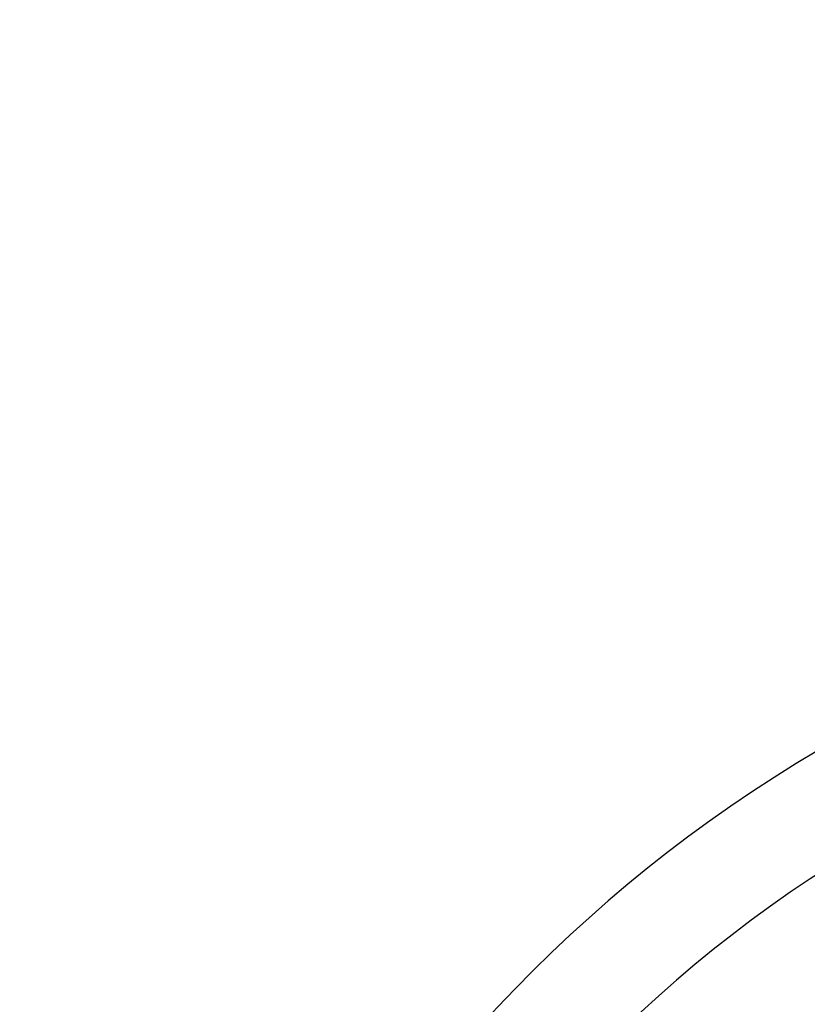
# Model space of a CAD drawing. Header units: metres. Extents: x -912764 to -454925, y -2226138 to -1112338.
# Tile 53 of 256: x -456251.6792 to -456251.619, y -1113064.4058 to -1113064.3305. Entities that reach past the tile are written whole.
import ezdxf
from ezdxf import colors
from ezdxf.entities.mleader import LeaderData, LeaderLine
from ezdxf.math import Vec2, Vec3

# ---------------------------------------------------------------- set-up
doc = ezdxf.new("R2010")
doc.units = ezdxf.units.M
doc.linetypes.add('SOLID', pattern=[0])
doc.linetypes.add('ČÁRKOVANÁ', pattern=[19.049999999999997, 12.7, -6.35])
doc.layers.add('025-ZSvodidlo', color=1, linetype='Continuous')
doc.layers.add('C3D_ZPR', color=7, linetype='Continuous')
doc.layers.add('1', color=7, linetype='Continuous', lineweight=15)
doc.layers.add('_NOVÝ STAV', color=1, linetype='Continuous', lineweight=30)
doc.styles.add('Romans', font='romans.shx')
doc.styles.add('StandardUzky', font='simplex.shx', dxfattribs={"width": 0.65})
doc.styles.add('znacky', font='arial.ttf')
doc.dimstyles.new('1000', dxfattribs={"dimscale": 0.5, "dimtxt": 1, "dimasz": 0.6, "dimexe": 0.3, "dimexo": 0.5, "dimgap": 0.5, "dimtad": 1, "dimzin": 1, "dimdsep": 46, "dimtxsty": 'znacky', "dimblk": 'OBLIQUE', "dimcen": 1, "dimdle": 0.3, "dimclrd": 256, "dimclre": 256, "dimclrt": 256, "dimadec": 3, "dimazin": 0, "dimtfac": 1, "dimtmove": 0, "dimatfit": 3, "dimldrblk": 'OBLIQUE', "dimfxl": 1, "dimlwd": -1, "dimlwe": -1, "dimarcsym": 0})

# ---------------------------------------------------------------- blocks, each defined once
blk = doc.blocks.new('_Oblique')
at = {"color": 0, "linetype": 'ByBlock', "lineweight": -2}
blk.add_line((-0.5, -0.5), (0.5, 0.5), dxfattribs=at)
blk = doc.blocks.new('*D255')
at = {"layer": 'C3D_ZPR', "color": 1, "transparency": 16777216}
for p, q in [((-456251.8419254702, -1113064.401055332), (-456251.8419254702, -1113064.076055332)), ((-456251.2418126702, -1113064.401055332), (-456251.2418126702, -1113064.076055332)), ((-456251.9169254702, -1113064.151055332), (-456251.1668126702, -1113064.151055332))]:
    blk.add_line(p, q, dxfattribs=at)
at = {"layer": 'Defpoints', "color": 0, "lineweight": 50, "transparency": 16777216}
for p in [(-456251.2418126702, -1113064.151055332), (-456251.8419254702, -1113065.465551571), (-456251.2418126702, -1113065.522266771)]:
    blk.add_point(p, dxfattribs=at)
at = {"layer": 'C3D_ZPR', "color": 1, "transparency": 16777216, "xscale": 0.075, "yscale": 0.075, "zscale": 0.075, "rotation": 180}
blk.add_blockref('_Oblique', (-456251.8419254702, -1113064.151055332), dxfattribs=at)
at = {"layer": 'C3D_ZPR', "color": 1, "transparency": 16777216, "xscale": 0.075, "yscale": 0.075, "zscale": 0.075}
blk.add_blockref('_Oblique', (-456251.2418126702, -1113064.151055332), dxfattribs=at)
at = {"layer": 'C3D_ZPR', "color": 1, "transparency": 16777216, "insert": (-456251.5418690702, -1113064.001055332), "char_height": 0.2, "attachment_point": 5, "style": 'StandardUzky'}
blk.add_mtext('600', dxfattribs=at)
blk = doc.blocks.new('A$C021ef3a7')
at = {"layer": '025-ZSvodidlo', "color": 1}
for radius, start in [(0.11, 114.1361182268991), (0.102, 114.1361182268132)]:
    blk.add_arc((-0.1227058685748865, 0.2303092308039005), radius, start, 179.9151793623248, dxfattribs=at)

msp = doc.modelspace()

# ---------------------------------------------------------------- block references
at = {"layer": '_NOVÝ STAV', "linetype": 'SOLID'}
msp.add_blockref('A$C021ef3a7', (-456251.4397022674, -1113064.711524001), dxfattribs=at)

# ---------------------------------------------------------------- dimensions: what is measured, and where the dimension line sits
at = {"layer": 'C3D_ZPR'}
dim = msp.add_linear_dim(base=(-456251.2418126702, -1113064.151055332), p1=(-456251.8419254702, -1113065.465551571), p2=(-456251.2418126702, -1113065.522266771), dimstyle='1000', override={"dimtxt": 0.4, "dimasz": 0.15, "dimexe": 0.15, "dimgap": 0.1, "dimdec": 0, "dimlfac": 1000, "dimdsep": 44, "dimtxsty": 'StandardUzky', "dimdle": 0.15, "dimclrd": 1, "dimclre": 1, "dimclrt": 1, "dimfxl": 0.5, "dimfxlon": 1}, dxfattribs=at)
dim.commit()
dim.dimension.update_dxf_attribs({"geometry": '*D255', "text_midpoint": (-456251.5418690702, -1113064.001055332)})

# ---------------------------------------------------------------- leaders
at = {"layer": '1', "color": 1, "ltscale": 0.2}
ml = msp.add_multileader_mtext('Standard', dxfattribs=at)
ml.set_content('{\\fArial|b1|i0|c238|p34;\\LSILNIČNÍ ZÁCHYTNÝ SYSTÉM\\P}ZÁBRADELNÍ SVODIDLO TYPU ZSNH4/H2 S VODOROVNOU VÝPLNÍ', color=1, style='Romans')
ml.set_leader_properties(color=30, linetype='ČÁRKOVANÁ', lineweight=-1)
ml.build(insert=Vec2(0, 0))
ml.multileader.update_dxf_attribs({"dogleg_length": 2, "arrow_head_size": 0.1, "scale": 0.1})
ctx = ml.context
ctx.base_point, ctx.scale, ctx.char_height, ctx.arrow_head_size, ctx.landing_gap_size, ctx.plane_origin = Vec3(-456257.5340778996, -1113061.715773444), 0.1, 0.125, 0.1, 0.05, Vec3(-456249.5777992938, -1113063.897528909)
notes = []
notes.append((ctx, [(1, (1, 1, 0), (-456254.455971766, -1113061.715773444), (-1, 0), 0.4839894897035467, [(1, [(-456251.6046493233, -1113064.730517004)], 0, [])])]))
ctx.mtext.insert, ctx.mtext.width, ctx.mtext.defined_height, ctx.mtext.flow_direction = Vec3(-456257.4840778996, -1113061.653273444), 2.700966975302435, 0.9366816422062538, 5
ml = msp.add_multileader_mtext('Standard', dxfattribs=at)
ml.set_content('{\\fArial|b1|i0|c238|p34;\\LKRAJNICE DLÁŽDĚNÁ\\P}TROJŘÁDEK ZE ŽULOVÉ KOSTKY 150x150mm', color=1, style='Romans')
ml.set_leader_properties(color=30, linetype='ČÁRKOVANÁ', lineweight=-1)
ml.build(insert=Vec2(0, 0))
ml.multileader.update_dxf_attribs({"dogleg_length": 2, "arrow_head_size": 0.1, "scale": 0.1})
ctx = ml.context
ctx.base_point, ctx.scale, ctx.char_height, ctx.arrow_head_size, ctx.landing_gap_size, ctx.plane_origin = Vec3(-456257.1292086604, -1113062.712405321), 0.1, 0.125, 0.1, 0.05, Vec3(-456249.0671462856, -1113064.758010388)
notes.append((ctx, [(1, (1, 1, 0), (-456254.4975310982, -1113062.712405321), (-1, 0), 0.6438876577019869, [(1, [(-456251.093996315, -1113065.590998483)], 0, [])])]))
ctx.mtext.insert, ctx.mtext.width, ctx.mtext.defined_height, ctx.mtext.flow_direction = Vec3(-456257.0792086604, -1113062.649905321), 2.29742262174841, 0.9366816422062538, 5
ml = msp.add_multileader_mtext('Standard', dxfattribs=at)
ml.set_content('{\\fArial|b1|i0|c238|p34;\\LBETONOVÉ LOŽE\\P\\pq*;}BETONOVÉ LOŽE tl.100mm Z BETONU C12/15', color=1, style='Romans')
ml.set_leader_properties(color=30, linetype='ČÁRKOVANÁ', lineweight=-1)
ml.build(insert=Vec2(0, 0))
ml.multileader.update_dxf_attribs({"dogleg_length": 2, "arrow_head_size": 0.1, "scale": 0.1})
ctx = ml.context
ctx.base_point, ctx.scale, ctx.char_height, ctx.arrow_head_size, ctx.landing_gap_size, ctx.plane_origin = Vec3(-456257.0410599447, -1113063.626176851), 0.1, 0.125, 0.1, 0.05, Vec3(-456248.6687976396, -1113065.008010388)
notes.append((ctx, [(1, (1, 1, 0), (-456255.2993932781, -1113063.626176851), (-1, 0), 0.169037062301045, [(1, [(-456251.2248571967, -1113065.840998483)], 0, [])])]))
ctx.mtext.insert, ctx.mtext.width, ctx.mtext.flow_direction = Vec3(-456256.9910599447, -1113063.542843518), 1.70364613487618, 5
for ctx, leaders in notes:
    for number, flags, end, landing, length, lines in leaders:
        leader = LeaderData()
        leader.index, (leader.has_last_leader_line, leader.has_dogleg_vector, leader.attachment_direction) = number, flags
        leader.last_leader_point, leader.dogleg_vector, leader.dogleg_length = Vec3(end), Vec3(landing), length
        for number, points, colour, breaks in lines:
            line = LeaderLine()
            line.index, line.vertices, line.color, line.breaks = number, Vec3.list(points), colors.encode_raw_color(colour), breaks
            leader.lines.append(line)
        ctx.leaders.append(leader)

doc.saveas('drawing.dxf')
